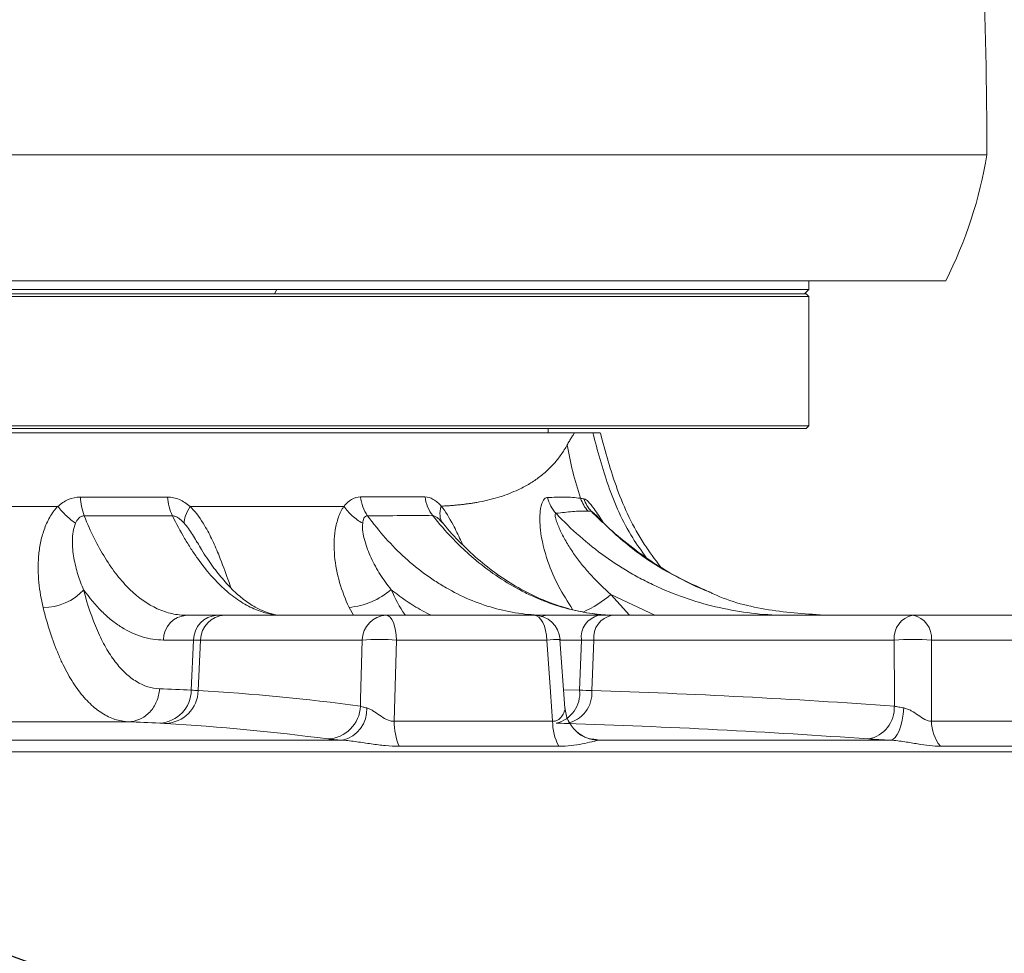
# Model space of a CAD drawing. Header units: millimetres. Extents: x 0 to 16820, y 0 to 11880.
# Tile 12 of 122: x 2577 to 2691, y 6748 to 6855. Entities that reach past the tile are written whole.
import ezdxf

# ---------------------------------------------------------------- set-up
doc = ezdxf.new("R2010")
doc.units = ezdxf.units.MM
doc.header["$LTSCALE"] = 20
doc.styles.add('SLDTEXTSTYLE0', font='TXT', dxfattribs={"width": 0.605})
doc.dimstyles.new('SLDDIMSTYLE0', dxfattribs={"dimtxt": 140, "dimasz": 100, "dimexe": 0, "dimexo": 0.0625, "dimgap": 35, "dimtad": 1, "dimtoh": 1, "dimdec": 0, "dimrnd": 1e-09, "dimzin": 12, "dimdsep": 46, "dimtxsty": 'SLDTEXTSTYLE0', "dimsah": 1, "dimcen": 0.09, "dimadec": 0, "dimazin": 0, "dimtfac": 1, "dimtofl": 0, "dimtmove": 0, "dimatfit": 3, "dimfxl": 1, "dimfrac": 2, "dimtolj": 1, "dimtzin": 12, "dimarcsym": 0})

# ---------------------------------------------------------------- blocks, each defined once
blk = doc.blocks.new('*D7')
at = {"color": 7, "linetype": 'Continuous', "lineweight": 0}
for p, q in [((4596.6, 7139.47), (4596.6, 4493.51)), ((2545.78, 6319.22), (2545.78, 4493.51)), ((4596.6, 4523.51), (2545.78, 4523.51))]:
    blk.add_line(p, q, dxfattribs=at)
for points in [[(2545.78, 4523.51), (2645.78, 4508.51), (2645.78, 4538.51)], [(4596.6, 4523.51), (4496.6, 4538.51), (4496.6, 4508.51)]]:
    blk.add_solid(points, dxfattribs=at)
at = {"color": 7, "linetype": 'Continuous', "lineweight": 0, "insert": (3357.32, 4703.98), "char_height": 140, "attachment_point": 1, "style": 'SLDTEXTSTYLE0'}
blk.add_mtext('2051', dxfattribs=at)
blk = doc.blocks.new('*D8')
at = {"color": 7, "linetype": 'Continuous', "lineweight": 0}
for p, q in [((3138.67, 7139.47), (3138.67, 4774.47)), ((2545.78, 6319.22), (2545.78, 4774.47)), ((3138.67, 4804.47), (2545.78, 4804.47))]:
    blk.add_line(p, q, dxfattribs=at)
for points in [[(2545.78, 4804.47), (2645.78, 4789.47), (2645.78, 4819.47)], [(3138.67, 4804.47), (3038.67, 4819.47), (3038.67, 4789.47)]]:
    blk.add_solid(points, dxfattribs=at)
at = {"color": 7, "linetype": 'Continuous', "lineweight": 0, "insert": (2681.89, 4984.94), "char_height": 140, "attachment_point": 1, "style": 'SLDTEXTSTYLE0'}
blk.add_mtext('593', dxfattribs=at)

msp = doc.modelspace()

# ---------------------------------------------------------------- linework, layer by layer
at = {"color": 7, "linetype": 'Continuous', "lineweight": 0}
for p, q in [((2567.75, 6839.47), (2688.78, 6839.47)), ((2684.04, 6824.97), (2571.39, 6824.97)), ((2668.28, 6823.97), (2668.28, 6824.97)), ((2423.28, 6823.97), (2607.03, 6823.97)), ((2423.58, 6823.47), (2667.98, 6823.47)), ((2607.03, 6823.97), (2668.28, 6823.97)), ((2667.78, 6823.47), (2668.28, 6823.97)), ((2668.28, 6823.17), (2667.98, 6823.47)), ((2423.28, 6823.17), (2668.28, 6823.17)), ((2668.28, 6808.27), (2668.28, 6823.17)), ((2423.28, 6808.27), (2668.28, 6808.27)), ((2439.96, 6807.97), (2667.98, 6807.97)), ((2518.72, 6807.47), (2641.31, 6807.47)), ((2638.28, 6807.47), (2638.28, 6807.97)), ((2667.98, 6807.97), (2668.28, 6808.27)), ((2644.03, 6797.7), (2643.74, 6798.02)), ((2600.17, 6786.47), (2596.68, 6786.47)), ((2601.04, 6786.47), (2600.17, 6786.47)), ((2619.65, 6786.47), (2601.04, 6786.47)), ((2636.67, 6786.47), (2619.65, 6786.47)), ((2644.09, 6786.47), (2638.14, 6786.47)), ((2645.65, 6786.47), (2644.09, 6786.47)), ((2680.25, 6786.47), (2645.65, 6786.47)), ((2692.79, 6786.47), (2680.25, 6786.47)), ((2640.21, 6775.77), (2639.64, 6783.68)), ((2573.78, 6772.09), (2614.62, 6772.09)), ((2644.08, 6772.09), (2677.7, 6772.09))]:
    msp.add_line(p, q, dxfattribs=at)
at = {"color": 8, "linetype": 'Continuous', "lineweight": 0}
for p, q in [((2607.03, 6823.97), (2606.78, 6823.47)), ((2645.5, 6788.87), (2647.66, 6786.47)), ((2645.5, 6788.87), (2650.57, 6786.47)), ((2615.86, 6786.47), (2615.36, 6787.38)), ((2593.99, 6783.62), (2597.47, 6783.62)), ((2597.2, 6777.85), (2597.47, 6783.62)), ((2597.47, 6783.62), (2598.27, 6783.62)), ((2597.99, 6777.81), (2598.27, 6783.62)), ((2598.27, 6783.62), (2616.88, 6783.62)), ((2620.56, 6774.28), (2620.83, 6783.62)), ((2620.83, 6783.62), (2638.11, 6783.62)), ((2639.65, 6783.62), (2642.1, 6783.62)), ((2641.9, 6777.85), (2642.1, 6783.62)), ((2642.1, 6783.62), (2643.52, 6783.62)), ((2643.31, 6777.81), (2643.52, 6783.62)), ((2643.52, 6783.62), (2678.12, 6783.62)), ((2682.39, 6774.28), (2682.39, 6783.62)), ((2682.39, 6783.62), (2695.13, 6783.62)), ((2640.06, 6777.9), (2641.9, 6777.85)), ((2620.56, 6774.28), (2638.79, 6774.28)), ((2682.39, 6774.28), (2695.83, 6774.28)), ((2639.49, 6771.4), (2621.12, 6771.4)), ((2696.97, 6771.4), (2683.42, 6771.4)), ((2732.05, 6770.77), (2480.81, 6770.77))]:
    msp.add_line(p, q, dxfattribs=at)
at = {"color": 8, "linetype": 'Continuous', "lineweight": 0, "flags": 128}
for points in [[(2620.83, 6783.62), (2620.8, 6784.19), (2620.72, 6784.72), (2620.61, 6785.21), (2620.46, 6785.64), (2620.29, 6785.99), (2620.09, 6786.25), (2619.88, 6786.41), (2619.65, 6786.47)], [(2638.11, 6783.62), (2638.07, 6784.19), (2637.98, 6784.72), (2637.84, 6785.21), (2637.66, 6785.64), (2637.45, 6785.99), (2637.2, 6786.25), (2636.94, 6786.41), (2636.67, 6786.47)], [(2637.55, 6786.33), (2637.77, 6786.41), (2638.14, 6786.47)], [(2616.88, 6783.62), (2616.69, 6776.81), (2616.67, 6776.02)], [(2638.11, 6783.62), (2638.55, 6777.64), (2638.79, 6774.28)], [(2678.12, 6783.62), (2678.13, 6776.81), (2678.13, 6776.02)], [(2677.7, 6772.09), (2677.96, 6772.17), (2678.21, 6772.39), (2678.45, 6772.73), (2678.68, 6773.19), (2678.87, 6773.74), (2679.03, 6774.38), (2679.15, 6775.07), (2679.22, 6775.8)]]:
    msp.add_lwpolyline(points, dxfattribs=at)
at = {"color": 7, "linetype": 'Continuous', "lineweight": 30}
for centre, radius, start, end in [((2720.78, 7139.47), 1875.82, 300, 180), ((2720.78, 7139.47), 417.89, 212.4693, 92.4693), ((3170.78, 6360.04), 975.82, 145.3311, 300)]:
    msp.add_arc(centre, radius, start, end, dxfattribs=at)
at = {"color": 7, "linetype": 'Continuous', "lineweight": 0}
for centre, radius, start, end in [((2161.52, 6839.47), 527.27, 0, 2.5345), ((2639.45, 6847.58), 50, 333.1119, 350.6625), ((2636.67, 6783.47), 3, 4.1126, 90), ((2644.18, 6776.06), 3.97, 183.6691, 268.6737)]:
    msp.add_arc(centre, radius, start, end, dxfattribs=at)
at = {"color": 8, "linetype": 'Continuous', "lineweight": 0}
for centre, radius, start, end in [((2591.83, 6800.45), 7.41, 182.9599, 200.071), ((2600.58, 6800.49), 6.12, 183.9238, 204.9344), ((2621.35, 6800.6), 4.7, 186.3571, 214.7854), ((2628.5, 6800.64), 4.43, 187.1316, 217.6681), ((2642.25, 6801.03), 4.17, 194.0605, 222.888), ((2646.19, 6801.13), 4, 198.3558, 222.3996), ((2580.23, 6793.55), 6.18, 269.1438, 317.9164), ((2614.62, 6795.93), 8.58, 274.9404, 310.6097), ((2636.68, 6799.25), 13.63, 294.432, 310.3345), ((2596.83, 6783.63), 2.84, 93.0081, 180.1025), ((2600.31, 6783.63), 2.84, 93.0081, 180.1025), ((2601.15, 6783.59), 2.88, 92.1493, 179.2826), ((2619.76, 6783.59), 2.88, 92.1493, 179.2826), ((2644.68, 6783.94), 2.59, 103.1525, 186.9977), ((2646.14, 6783.88), 2.63, 100.6769, 185.7023), ((2680.74, 6783.88), 2.63, 100.6769, 185.7023), ((2679.78, 6783.88), 2.63, 354.4238, 79.5442), ((2618.86, 6755.9), 27.79, 85.9262, 94.0738), ((2639.37, 6770.64), 13.04, 88.7368, 95.5341), ((2680.26, 6750.39), 33.3, 86.3248, 93.6752), ((2593.37, 6777.89), 3.83, 273.1815, 359.4403), ((2594.11, 6777.9), 3.88, 272.2396, 358.6946), ((2638.39, 6777.49), 3.53, 283.1966, 5.7607), ((2639.75, 6777.53), 3.57, 280.6685, 4.5223), ((2612.74, 6776.16), 3.93, 272.303, 357.9628), ((2613.78, 6775.61), 3.63, 283.3939, 2.9537), ((2674.48, 6775.82), 3.65, 280.6108, 3.0865), ((2627.94, 6774.24), 7.39, 179.6758, 202.5799), ((2644.95, 6774.27), 6.16, 179.8409, 207.655), ((2687.09, 6774.35), 4.7, 180.7761, 218.7556)]:
    msp.add_arc(centre, radius, start, end, dxfattribs=at)
for points, knots in [([(2640.47, 6806.07), (2640.51, 6806.15), (2640.6, 6806.3), (2640.72, 6806.52), (2640.84, 6806.72), (2640.96, 6806.92), (2641.08, 6807.11), (2641.2, 6807.3), (2641.27, 6807.41), (2641.31, 6807.47)], [0, 0, 0, 0, 0.14484, 0.288971, 0.432421, 0.57522, 0.717396, 0.858979, 1, 1, 1, 1]), ([(2649.58, 6793.1), (2649.04, 6793.85), (2647.22, 6796.39), (2645.08, 6801.24), (2643.97, 6805.42), (2643.42, 6807.47)], [0, 0, 0, 0, 0.176193, 0.596095, 1, 1, 1, 1]), ([(2625.98, 6799.03), (2626.14, 6799.04), (2626.46, 6799.05), (2626.93, 6799.08), (2627.4, 6799.12), (2627.86, 6799.16), (2628.31, 6799.2), (2628.75, 6799.26), (2629.19, 6799.32), (2629.63, 6799.38), (2630.33, 6799.5), (2631.29, 6799.7), (2632.46, 6800.01), (2633.56, 6800.37), (2634.48, 6800.75), (2635.24, 6801.11), (2635.86, 6801.44), (2636.45, 6801.8), (2637.01, 6802.18), (2637.55, 6802.58), (2638.05, 6803.01), (2638.53, 6803.46), (2638.97, 6803.93), (2639.39, 6804.43), (2639.78, 6804.95), (2640.14, 6805.5), (2640.36, 6805.88), (2640.47, 6806.07)], [0, 0, 0, 0, 0.022537, 0.04507, 0.067599, 0.090126, 0.112652, 0.135179, 0.157706, 0.180236, 0.20277, 0.269888, 0.336928, 0.403922, 0.4709, 0.515171, 0.559377, 0.603528, 0.647634, 0.691703, 0.735746, 0.779773, 0.823793, 0.867816, 0.911851, 0.955909, 1, 1, 1, 1]), ([(2581.84, 6799), (2582.2, 6799.32), (2582.6, 6799.59), (2583.48, 6799.97), (2583.95, 6800.07), (2584.43, 6800.07)], [0, 0, 0, 0, 0.5, 0.5, 1, 1, 1, 1]), ([(2594.47, 6800.07), (2594.7, 6800.07), (2594.93, 6800.05), (2595.38, 6799.95), (2595.61, 6799.88), (2596.27, 6799.59), (2596.67, 6799.32), (2597.06, 6799)], [0, 0, 0, 0, 0.25, 0.25, 0.5, 0.5, 1, 1, 1, 1]), ([(2614.77, 6799), (2615.03, 6799.33), (2615.31, 6799.59), (2615.97, 6799.98), (2616.31, 6800.08), (2616.68, 6800.08)], [0, 0, 0, 0, 0.5, 0.5, 1, 1, 1, 1]), ([(2624.1, 6800.09), (2624.42, 6800.09), (2624.74, 6799.99), (2625.22, 6799.71), (2625.38, 6799.59), (2625.68, 6799.33), (2625.83, 6799.19), (2625.98, 6799.03)], [0, 0, 0, 0, 0.5, 0.5, 0.75, 0.75, 1, 1, 1, 1]), ([(2641.1, 6787.15), (2640.53, 6788.03), (2639.4, 6789.79), (2638.07, 6792.89), (2637.34, 6795.9), (2637.28, 6798.3), (2637.58, 6799.57), (2637.93, 6799.99), (2638.16, 6800.02), (2638.21, 6800.02)], [0, 0, 0, 0, 0.193991, 0.387805, 0.634198, 0.791289, 0.896736, 0.976782, 1, 1, 1, 1]), ([(2638.21, 6800.02), (2638.89, 6800.04), (2639.53, 6800.07), (2640.79, 6800.06), (2641.4, 6800.02), (2642.02, 6799.93)], [0, 0, 0, 0, 0.5, 0.5, 1, 1, 1, 1]), ([(2642.02, 6799.93), (2642.02, 6799.93), (2642.02, 6799.93), (2642.02, 6799.93), (2642.15, 6799.91), (2642.27, 6799.89), (2642.4, 6799.87)], [-0.00000006, -0.00000006, -0.00000006, -0.00000006, 0, 0, 0, 0.001065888, 0.001065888, 0.001065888, 0.001065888]), ([(2642.4, 6799.87), (2642.41, 6799.86), (2642.55, 6799.83), (2642.94, 6799.55), (2643.66, 6798.63), (2644.27, 6797.69), (2644.62, 6797.15)], [0, 0, 0, 0, 0.028863, 0.251162, 0.566054, 1, 1, 1, 1]), ([(2580.14, 6787.37), (2579.91, 6788.3), (2579.74, 6789.26), (2579.56, 6791.23), (2579.54, 6792.23), (2579.67, 6793.77), (2579.74, 6794.29), (2579.95, 6795.31), (2580.08, 6795.81), (2580.34, 6796.56), (2580.44, 6796.8), (2580.66, 6797.28), (2580.77, 6797.51), (2581.03, 6797.97), (2581.17, 6798.19), (2581.41, 6798.51), (2581.49, 6798.61), (2581.62, 6798.76), (2581.66, 6798.81), (2581.75, 6798.91), (2581.79, 6798.96), (2581.84, 6799)], [0, 0, 0, 0, 0.25, 0.25, 0.5, 0.5, 0.625, 0.625, 0.75, 0.75, 0.8125, 0.8125, 0.875, 0.875, 0.9375, 0.9375, 0.96875, 0.96875, 0.984375, 0.984375, 1, 1, 1, 1]), ([(2583.87, 6797.07), (2583.53, 6797.29), (2583.17, 6797.58), (2582.48, 6798.24), (2582.14, 6798.62), (2581.84, 6799)], [0, 0, 0, 0, 0.5, 0.5, 1, 1, 1, 1]), ([(2596.37, 6797.07), (2596.37, 6797.29), (2596.43, 6797.58), (2596.66, 6798.24), (2596.83, 6798.62), (2597.06, 6799)], [0, 0, 0, 0, 0.5, 0.5, 1, 1, 1, 1]), ([(2597.06, 6799), (2597.06, 6799), (2597.11, 6798.95), (2597.75, 6798.32), (2598.67, 6797), (2599.66, 6795.08), (2600.55, 6792.99), (2601.24, 6791.14), (2601.65, 6789.95), (2601.77, 6789.63)], [0, 0, 0, 0, 0.000006, 0.022008, 0.259429, 0.439553, 0.619969, 0.896109, 1, 1, 1, 1]), ([(2615.36, 6787.38), (2614.92, 6788.31), (2614.56, 6789.27), (2613.99, 6791.23), (2613.79, 6792.24), (2613.65, 6793.78), (2613.63, 6794.29), (2613.66, 6795.31), (2613.7, 6795.81), (2613.82, 6796.56), (2613.87, 6796.8), (2613.99, 6797.28), (2614.06, 6797.51), (2614.22, 6797.97), (2614.31, 6798.19), (2614.47, 6798.51), (2614.52, 6798.61), (2614.61, 6798.76), (2614.64, 6798.81), (2614.7, 6798.91), (2614.73, 6798.96), (2614.77, 6799)], [0, 0, 0, 0, 0.25, 0.25, 0.5, 0.5, 0.625, 0.625, 0.75, 0.75, 0.8125, 0.8125, 0.875, 0.875, 0.9375, 0.9375, 0.96875, 0.96875, 0.984375, 0.984375, 1, 1, 1, 1]), ([(2616.93, 6797.07), (2616.51, 6797.3), (2616.1, 6797.58), (2615.36, 6798.24), (2615.03, 6798.62), (2614.77, 6799)], [0, 0, 0, 0, 0.5, 0.5, 1, 1, 1, 1]), ([(2626.13, 6797.09), (2625.96, 6797.32), (2625.86, 6797.61), (2625.8, 6798.27), (2625.85, 6798.64), (2625.98, 6799.03)], [0, 0, 0, 0, 0.5, 0.5, 1, 1, 1, 1]), ([(2625.98, 6799.03), (2625.98, 6799.03), (2626.47, 6798.42), (2627.23, 6797.12), (2628.01, 6795.54), (2628.37, 6794.75), (2628.46, 6794.56)], [0, 0, 0, 0, 0.000011, 0.517087, 0.880994, 1, 1, 1, 1]), ([(2642.87, 6798.45), (2642.27, 6798.49), (2641.69, 6798.46), (2640.47, 6798.35), (2639.85, 6798.27), (2639.2, 6798.2)], [0, 0, 0, 0, 0.5, 0.5, 1, 1, 1, 1]), ([(2643.24, 6798.43), (2644.51, 6797.2), (2647.18, 6794.59), (2651.77, 6791.41), (2655.2, 6789.88), (2656.87, 6789.14)], [0, 0, 0, 0, 0.315758, 0.666878, 1, 1, 1, 1]), ([(2643.74, 6798.02), (2643.73, 6798.03), (2643.65, 6798.12), (2643.5, 6798.26), (2643.33, 6798.39), (2643.26, 6798.42), (2643.24, 6798.43)], [0, 0, 0, 0, 0.050915, 0.467185, 0.804932, 1, 1, 1, 1]), ([(2584.87, 6797.91), (2584.74, 6797.91), (2584.62, 6797.88), (2584.41, 6797.78), (2584.32, 6797.71), (2584.08, 6797.46), (2583.97, 6797.27), (2583.88, 6797.07)], [0, 0, 0, 0, 0.25, 0.25, 0.5, 0.5, 1, 1, 1, 1]), ([(2596.68, 6786.47), (2596.11, 6786.47), (2595.53, 6786.53), (2594.4, 6786.78), (2593.84, 6786.97), (2592.19, 6787.73), (2591.14, 6788.47), (2589.88, 6789.69), (2589.63, 6789.95), (2589.13, 6790.5), (2588.89, 6790.79), (2588.17, 6791.7), (2587.72, 6792.36), (2586.4, 6794.48), (2585.6, 6796.09), (2584.87, 6797.91)], [0, 0, 0, 0, 0.125, 0.125, 0.25, 0.25, 0.5, 0.5, 0.5625, 0.5625, 0.625, 0.625, 0.75, 0.75, 1, 1, 1, 1]), ([(2595.03, 6797.91), (2595.48, 6797), (2595.95, 6796.14), (2596.67, 6794.91), (2596.91, 6794.51), (2597.41, 6793.75), (2597.66, 6793.38), (2598.92, 6791.61), (2599.97, 6790.41), (2601.34, 6789.18), (2601.62, 6788.95), (2602.17, 6788.52), (2602.45, 6788.32), (2603.29, 6787.76), (2603.84, 6787.46), (2605.53, 6786.72), (2606.65, 6786.47), (2607.79, 6786.47)], [0, 0, 0, 0, 0.125, 0.125, 0.1875, 0.1875, 0.25, 0.25, 0.5, 0.5, 0.5625, 0.5625, 0.625, 0.625, 0.75, 0.75, 1, 1, 1, 1]), ([(2596.37, 6797.07), (2596.28, 6797.17), (2596.18, 6797.27), (2595.98, 6797.46), (2595.87, 6797.55), (2595.65, 6797.71), (2595.53, 6797.78), (2595.28, 6797.88), (2595.15, 6797.91), (2595.03, 6797.91)], [0, 0, 0, 0, 0.25, 0.25, 0.5, 0.5, 0.75, 0.75, 1, 1, 1, 1]), ([(2617.5, 6797.92), (2617.4, 6797.92), (2617.31, 6797.89), (2617.17, 6797.78), (2617.12, 6797.71), (2617, 6797.47), (2616.95, 6797.27), (2616.93, 6797.07)], [0, 0, 0, 0, 0.25, 0.25, 0.5, 0.5, 1, 1, 1, 1]), ([(2638.14, 6786.47), (2637.16, 6786.47), (2636.19, 6786.53), (2634.25, 6786.78), (2633.28, 6786.97), (2630.44, 6787.73), (2628.61, 6788.47), (2626.41, 6789.7), (2625.97, 6789.96), (2625.1, 6790.51), (2624.67, 6790.8), (2623.41, 6791.71), (2622.6, 6792.36), (2620.26, 6794.49), (2618.82, 6796.1), (2617.5, 6797.92)], [0, 0, 0, 0, 0.125, 0.125, 0.25, 0.25, 0.5, 0.5, 0.5625, 0.5625, 0.625, 0.625, 0.75, 0.75, 1, 1, 1, 1]), ([(2624.99, 6797.93), (2625.71, 6797.02), (2626.47, 6796.15), (2627.65, 6794.92), (2628.05, 6794.52), (2628.86, 6793.76), (2629.27, 6793.39), (2631.36, 6791.61), (2633.1, 6790.41), (2635.39, 6789.19), (2635.86, 6788.95), (2636.79, 6788.52), (2637.26, 6788.32), (2638.67, 6787.77), (2639.61, 6787.46), (2642.46, 6786.72), (2644.39, 6786.47), (2646.34, 6786.47)], [0, 0, 0, 0, 0.125, 0.125, 0.1875, 0.1875, 0.25, 0.25, 0.5, 0.5, 0.5625, 0.5625, 0.625, 0.625, 0.75, 0.75, 1, 1, 1, 1]), ([(2626.13, 6797.09), (2625.95, 6797.29), (2625.77, 6797.49), (2625.47, 6797.73), (2625.37, 6797.8), (2625.17, 6797.9), (2625.07, 6797.93), (2624.99, 6797.93)], [0, 0, 0, 0, 0.5, 0.5, 0.75, 0.75, 1, 1, 1, 1]), ([(2639.2, 6798.2), (2639.14, 6798.19), (2639.12, 6798.15), (2639.09, 6798.02), (2639.09, 6797.94), (2639.13, 6797.68), (2639.18, 6797.48), (2639.31, 6797.07), (2639.4, 6796.86), (2639.58, 6796.43), (2639.67, 6796.22), (2639.99, 6795.57), (2640.23, 6795.13), (2640.75, 6794.27), (2641.03, 6793.85), (2641.61, 6793.02), (2641.92, 6792.61), (2642.57, 6791.81), (2642.91, 6791.42), (2643.96, 6790.27), (2644.71, 6789.55), (2645.5, 6788.87)], [0, 0, 0, 0, 0.03125, 0.03125, 0.0625, 0.0625, 0.125, 0.125, 0.1875, 0.1875, 0.25, 0.25, 0.375, 0.375, 0.5, 0.5, 0.625, 0.625, 0.75, 0.75, 1, 1, 1, 1]), ([(2665.91, 6786.47), (2664.65, 6786.47), (2663.4, 6786.53), (2660.91, 6786.79), (2659.67, 6786.99), (2656.01, 6787.76), (2653.65, 6788.52), (2650.79, 6789.77), (2650.23, 6790.04), (2649.1, 6790.6), (2648.55, 6790.9), (2646.91, 6791.83), (2645.86, 6792.51), (2642.82, 6794.68), (2640.93, 6796.33), (2639.2, 6798.2)], [0, 0, 0, 0, 0.125, 0.125, 0.25, 0.25, 0.5, 0.5, 0.5625, 0.5625, 0.625, 0.625, 0.75, 0.75, 1, 1, 1, 1]), ([(2583.87, 6797.07), (2583.73, 6796.75), (2583.65, 6796.42), (2583.54, 6795.74), (2583.51, 6795.4), (2583.5, 6794.38), (2583.57, 6793.71), (2583.8, 6792.41), (2583.96, 6791.78), (2584.34, 6790.56), (2584.56, 6789.97), (2584.81, 6789.41)], [0, 0, 0, 0, 0.125, 0.125, 0.25, 0.25, 0.5, 0.5, 0.75, 0.75, 1, 1, 1, 1]), ([(2597.88, 6794.83), (2597.74, 6795.08), (2597.36, 6795.79), (2596.82, 6796.56), (2596.41, 6797.03), (2596.37, 6797.07)], [0, 0, 0, 0, 0.333989, 0.947999, 1, 1, 1, 1]), ([(2616.93, 6797.07), (2616.89, 6796.75), (2616.91, 6796.42), (2617, 6795.74), (2617.07, 6795.4), (2617.35, 6794.38), (2617.6, 6793.72), (2618.21, 6792.42), (2618.56, 6791.78), (2619.33, 6790.56), (2619.75, 6789.98), (2620.21, 6789.41)], [0, 0, 0, 0, 0.125, 0.125, 0.25, 0.25, 0.5, 0.5, 0.75, 0.75, 1, 1, 1, 1]), ([(2584.81, 6789.41), (2585.25, 6787.67), (2585.77, 6786.1), (2586.54, 6784.36), (2586.7, 6784.02), (2587.03, 6783.37), (2587.19, 6783.05), (2587.71, 6782.16), (2588.07, 6781.61), (2588.82, 6780.63), (2589.22, 6780.2), (2589.83, 6779.62), (2590.04, 6779.45), (2590.46, 6779.12), (2590.67, 6778.98), (2591.74, 6778.33), (2592.63, 6778.04), (2593.54, 6778.01)], [0, 0, 0, 0, 0.25, 0.25, 0.3125, 0.3125, 0.375, 0.375, 0.5, 0.5, 0.625, 0.625, 0.6875, 0.6875, 0.75, 0.75, 1, 1, 1, 1]), ([(2584.81, 6789.41), (2585.48, 6788.47), (2586.18, 6787.64), (2587.27, 6786.55), (2587.64, 6786.22), (2588.4, 6785.61), (2588.78, 6785.33), (2589.94, 6784.6), (2590.73, 6784.24), (2592.34, 6783.75), (2593.16, 6783.62), (2593.99, 6783.62)], [0, 0, 0, 0, 0.25, 0.25, 0.375, 0.375, 0.5, 0.5, 0.75, 0.75, 1, 1, 1, 1]), ([(2620.21, 6789.41), (2620.68, 6788.41), (2621.18, 6787.36), (2621.83, 6786.5), (2621.85, 6786.47)], [0, 0, 0, 0, 0.963804, 1, 1, 1, 1]), ([(2620.21, 6789.41), (2621.06, 6788.76), (2622.55, 6787.64), (2624.14, 6786.81), (2624.81, 6786.47)], [0, 0, 0, 0, 0.578811, 1, 1, 1, 1]), ([(2589.93, 6774.22), (2589.87, 6774.22), (2589.8, 6774.22), (2589.67, 6774.23), (2589.48, 6774.25), (2589.29, 6774.28), (2588.91, 6774.35), (2588.66, 6774.41), (2587.92, 6774.66), (2587.43, 6774.89), (2586.71, 6775.34), (2586.47, 6775.51), (2586, 6775.88), (2585.77, 6776.08), (2585.08, 6776.74), (2584.64, 6777.25), (2583.8, 6778.38), (2583.4, 6779.01), (2582.82, 6780.04), (2582.63, 6780.4), (2582.26, 6781.15), (2582.08, 6781.55), (2581.22, 6783.56), (2580.63, 6785.37), (2580.14, 6787.37)], [0, 0, 0, 0, 0.015625, 0.015625, 0.03125, 0.0625, 0.0625, 0.125, 0.125, 0.25, 0.25, 0.3125, 0.3125, 0.375, 0.375, 0.5, 0.5, 0.625, 0.625, 0.6875, 0.6875, 0.75, 0.75, 1, 1, 1, 1]), ([(2593.54, 6778.01), (2593.52, 6777.5), (2593.4, 6777), (2593.01, 6776.09), (2592.74, 6775.67), (2592.08, 6774.97), (2591.69, 6774.69), (2590.84, 6774.32), (2590.38, 6774.22), (2589.93, 6774.22)], [0, 0, 0, 0, 0.25, 0.25, 0.5, 0.5, 0.75, 0.75, 1, 1, 1, 1]), ([(2616.67, 6776.02), (2616.75, 6775.98), (2616.85, 6775.94), (2617.1, 6775.87), (2617.24, 6775.83), (2617.4, 6775.8)], [0, 0, 0, 0, 0.5, 0.5, 1, 1, 1, 1]), ([(2617.4, 6775.8), (2617.51, 6775.78), (2617.63, 6775.74), (2617.87, 6775.62), (2617.99, 6775.56), (2618.36, 6775.33), (2618.61, 6775.15), (2619.12, 6774.8), (2619.38, 6774.62), (2619.81, 6774.42), (2619.96, 6774.36), (2620.26, 6774.29), (2620.41, 6774.27), (2620.56, 6774.28)], [0, 0, 0, 0, 0.125, 0.125, 0.25, 0.25, 0.5, 0.5, 0.75, 0.75, 0.875, 0.875, 1, 1, 1, 1]), ([(2638.79, 6774.28), (2638.93, 6774.27), (2639.06, 6774.29), (2639.3, 6774.36), (2639.41, 6774.42), (2639.69, 6774.62), (2639.83, 6774.8), (2640.05, 6775.15), (2640.13, 6775.33), (2640.2, 6775.55), (2640.22, 6775.62), (2640.23, 6775.73), (2640.23, 6775.78), (2640.21, 6775.8)], [0, 0, 0, 0, 0.125, 0.125, 0.25, 0.25, 0.5, 0.5, 0.75, 0.75, 0.875, 0.875, 1, 1, 1, 1]), ([(2678.13, 6776.02), (2678.28, 6775.98), (2678.45, 6775.94), (2678.82, 6775.87), (2679.01, 6775.83), (2679.22, 6775.8)], [0, 0, 0, 0, 0.5, 0.5, 1, 1, 1, 1]), ([(2679.22, 6775.8), (2679.37, 6775.78), (2679.51, 6775.74), (2679.8, 6775.62), (2679.94, 6775.56), (2680.36, 6775.33), (2680.62, 6775.15), (2681.14, 6774.8), (2681.39, 6774.62), (2681.78, 6774.42), (2681.9, 6774.36), (2682.16, 6774.29), (2682.28, 6774.27), (2682.39, 6774.28)], [0, 0, 0, 0, 0.125, 0.125, 0.25, 0.25, 0.5, 0.5, 0.75, 0.75, 0.875, 0.875, 1, 1, 1, 1]), ([(2570.68, 6774.22), (2572.98, 6774.22), (2578.78, 6774.22), (2585.16, 6774.22), (2589.23, 6774.22), (2589.93, 6774.22)], [0, 0, 0, 0, 0.350826, 0.887694, 1, 1, 1, 1]), ([(2614.62, 6772.09), (2614.24, 6772.11), (2613.91, 6772.13), (2613.34, 6772.18), (2613.09, 6772.21), (2612.9, 6772.24)], [0, 0, 0, 0, 0.5, 0.5, 1, 1, 1, 1]), ([(2621.12, 6771.4), (2620.61, 6771.4), (2620.08, 6771.43), (2619.01, 6771.52), (2618.46, 6771.59), (2617.37, 6771.75), (2616.81, 6771.83), (2615.98, 6771.95), (2615.7, 6771.99), (2615.15, 6772.05), (2614.88, 6772.08), (2614.62, 6772.09)], [0, 0, 0, 0, 0.25, 0.25, 0.5, 0.5, 0.75, 0.75, 0.875, 0.875, 1, 1, 1, 1]), ([(2644.08, 6772.09), (2644, 6772.08), (2643.88, 6772.05), (2643.62, 6771.99), (2643.46, 6771.95), (2642.97, 6771.83), (2642.6, 6771.75), (2641.8, 6771.59), (2641.37, 6771.52), (2640.46, 6771.43), (2639.99, 6771.4), (2639.49, 6771.4)], [0, 0, 0, 0, 0.125, 0.125, 0.25, 0.25, 0.5, 0.5, 0.75, 0.75, 1, 1, 1, 1]), ([(2643.18, 6772.24), (2643.43, 6772.21), (2643.64, 6772.18), (2643.94, 6772.13), (2644.04, 6772.11), (2644.08, 6772.09)], [0, 0, 0, 0, 0.5, 0.5, 1, 1, 1, 1]), ([(2677.7, 6772.09), (2677.22, 6772.11), (2676.76, 6772.13), (2675.91, 6772.18), (2675.51, 6772.21), (2675.15, 6772.24)], [0, 0, 0, 0, 0.5, 0.5, 1, 1, 1, 1]), ([(2683.42, 6771.4), (2683.03, 6771.4), (2682.62, 6771.43), (2681.74, 6771.52), (2681.29, 6771.59), (2680.34, 6771.75), (2679.84, 6771.83), (2679.06, 6771.95), (2678.8, 6771.99), (2678.25, 6772.05), (2677.98, 6772.08), (2677.7, 6772.09)], [0, 0, 0, 0, 0.25, 0.25, 0.5, 0.5, 0.75, 0.75, 0.875, 0.875, 1, 1, 1, 1])]:
    msp.add_open_spline(points, degree=3, knots=knots, dxfattribs=at)
at = {"color": 7, "linetype": 'Continuous', "lineweight": 0}
for points, knots in [([(2643.42, 6807.47), (2643.18, 6807.47), (2642.88, 6807.47), (2642.17, 6807.47), (2641.76, 6807.47), (2641.31, 6807.47)], [0, 0, 0, 0, 0.5, 0.5, 1, 1, 1, 1]), ([(2644.2, 6807.47), (2644.21, 6807.47), (2644.26, 6807.47), (2643.75, 6807.47), (2643.42, 6807.47)], [0, 0, 0, 0, 0.35172, 1, 1, 1, 1]), ([(2651.23, 6792.03), (2650.58, 6792.9), (2648.51, 6795.64), (2646.08, 6800.84), (2644.87, 6805.29), (2644.29, 6807.47)], [0, 0, 0, 0, 0.190085, 0.603239, 1, 1, 1, 1]), ([(2656.97, 6789.12), (2656.67, 6789.23), (2655.31, 6789.73), (2653, 6790.92), (2650.07, 6792.67), (2647.31, 6794.72), (2645.2, 6796.51), (2644.09, 6797.7), (2643.77, 6798.04)], [0, 0, 0, 0, 0.061857, 0.27469, 0.487576, 0.700825, 0.914439, 1, 1, 1, 1]), ([(2646.15, 6786.5), (2645.87, 6786.49), (2644.73, 6786.46), (2642.73, 6786.73), (2640.14, 6787.31), (2637.6, 6788.23), (2635.12, 6789.43), (2632.72, 6790.92), (2630.42, 6792.68), (2628.25, 6794.72), (2626.8, 6796.23), (2626.12, 6797.12), (2626.08, 6797.17)], [0, 0, 0, 0, 0.03877, 0.160152, 0.281376, 0.402209, 0.522109, 0.64025, 0.75794, 0.875413, 0.992784, 1, 1, 1, 1]), ([(2607.75, 6786.5), (2607.56, 6786.5), (2607.01, 6786.47), (2606.07, 6786.71), (2604.85, 6787.2), (2603.58, 6787.98), (2602.25, 6789.08), (2600.94, 6790.44), (2599.65, 6792.09), (2598.63, 6793.56), (2598.07, 6794.57), (2597.92, 6794.85)], [0, 0, 0, 0, 0.066287, 0.198824, 0.322767, 0.455262, 0.5821, 0.705744, 0.828958, 0.952459, 1, 1, 1, 1]), ([(2656.87, 6789.14), (2657, 6789.07), (2659.14, 6788.03), (2663.71, 6786.9), (2668.16, 6786.61), (2670.42, 6786.47)], [0, 0, 0, 0, 0.03087, 0.507774, 1, 1, 1, 1]), ([(2643.22, 6772.21), (2643.23, 6772.21), (2643.24, 6772.21), (2643.12, 6772.23), (2642.83, 6772.31), (2642.33, 6772.53), (2641.91, 6772.75), (2641.71, 6772.95), (2641.69, 6772.97)], [0, 0, 0, 0, 0.108176, 0.27889, 0.447165, 0.674534, 0.972557, 1, 1, 1, 1])]:
    msp.add_open_spline(points, degree=3, knots=knots, dxfattribs=at)
at = {"color": 8, "linetype": 'Continuous', "lineweight": 0}
for points in [[(2642.02, 6799.93), (2641.32, 6801.98), (2640.81, 6804.04), (2640.47, 6806.07)], [(2584.43, 6800.07), (2587.87, 6800.07), (2591.22, 6800.07), (2594.47, 6800.07)], [(2616.68, 6800.08), (2619.31, 6800.09), (2621.78, 6800.09), (2624.1, 6800.09)], [(2642.02, 6799.93), (2642.2, 6799.38), (2642.49, 6798.87), (2642.87, 6798.45)], [(2560.29, 6799), (2567.66, 6799), (2574.9, 6799), (2581.84, 6799)], [(2597.06, 6799), (2603.44, 6799), (2609.39, 6799), (2614.77, 6799)], [(2643.24, 6798.43), (2643.12, 6798.44), (2642.99, 6798.45), (2642.87, 6798.45)], [(2595.03, 6797.91), (2591.74, 6797.91), (2588.35, 6797.91), (2584.87, 6797.91)], [(2624.99, 6797.93), (2622.65, 6797.94), (2620.15, 6797.93), (2617.5, 6797.92)], [(2593.54, 6778.01), (2594.76, 6777.96), (2595.98, 6777.91), (2597.2, 6777.85)], [(2597.2, 6777.85), (2597.48, 6777.84), (2597.75, 6777.82), (2597.99, 6777.81)], [(2597.99, 6777.81), (2604.23, 6777.44), (2610.45, 6776.84), (2616.67, 6776.02)], [(2641.9, 6777.85), (2642.39, 6777.84), (2642.85, 6777.82), (2643.31, 6777.81)], [(2643.31, 6777.81), (2654.93, 6777.44), (2666.53, 6776.84), (2678.13, 6776.02)], [(2593.58, 6774.06), (2592.36, 6774.12), (2591.15, 6774.17), (2589.93, 6774.22)], [(2594.26, 6774.02), (2594.05, 6774.04), (2593.82, 6774.05), (2593.58, 6774.06)], [(2612.9, 6772.24), (2606.7, 6773.06), (2600.49, 6773.65), (2594.26, 6774.02)], [(2640.41, 6774.02), (2640.02, 6774.04), (2639.61, 6774.05), (2639.2, 6774.06)], [(2675.15, 6772.24), (2663.59, 6773.06), (2652, 6773.65), (2640.41, 6774.02)]]:
    msp.add_open_spline(points, degree=3, dxfattribs=at)

# ---------------------------------------------------------------- dimensions: what is measured, and where the dimension line sits
at = {"color": 7, "linetype": 'Continuous', "lineweight": 0}
for base, p1, picture, middle in [((2545.78, 4523.51), (4596.6, 7139.47), '*D7', (3571.19, 4523.51)), ((2545.78, 4804.47), (3138.67, 7139.47), '*D8', (2842.23, 4804.47))]:
    dim = msp.add_linear_dim(base=base, p1=p1, p2=(2545.78, 6319.22), dimstyle='SLDDIMSTYLE0', dxfattribs=at)
    dim.commit()
    dim.dimension.update_dxf_attribs({"geometry": picture, "text_midpoint": middle, "dimtype": 160})

doc.saveas('drawing.dxf')
